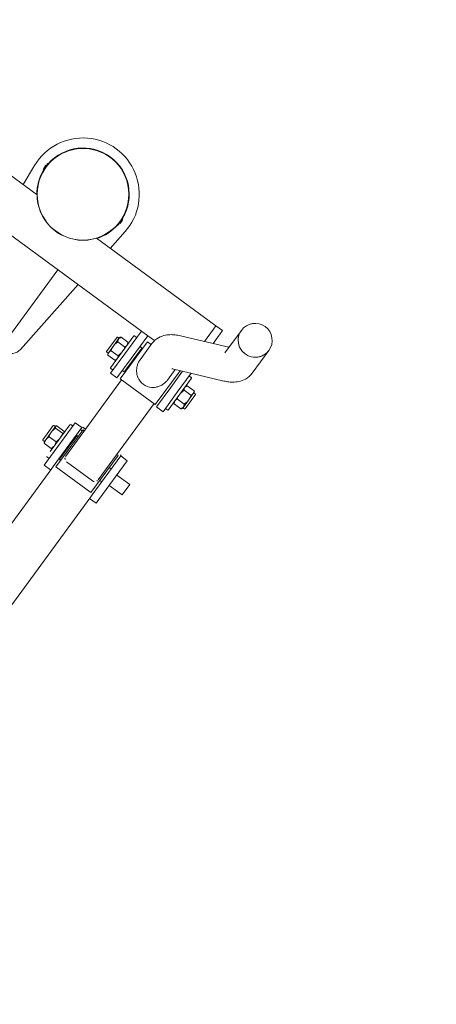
# Model space of a CAD drawing. Extents: x 5477758 to 5478338, y 5918296 to 5918502.
# Tile 30 of 138: x 5477900.086 to 5477900.605, y 5918353.853 to 5918355.08. Entities that reach past the tile are written whole.
import ezdxf

# ---------------------------------------------------------------- set-up
doc = ezdxf.new("R2010")
doc.units = 0
doc.linetypes.add('ACAD_ISO03W100', pattern=[30, 12, -18])
doc.layers.get('0').update_dxf_attribs({"linetype": 'CONTINUOUS', "lineweight": 13})
doc.layers.add('0_PROJEKTOWANE ZABAWKI', color=7, linetype='CONTINUOUS', lineweight=0)
doc.layers.add('0_WSPÓŁRZĘDNE_ODNOŚNIKI', color=6, linetype='CONTINUOUS', lineweight=15)
doc.styles.add('pktkecm$0$STANDARD', font='romans')
doc.dimstyles.new('pktkecm$0$ODNOŚNIKI', dxfattribs={"dimtxt": 17.5, "dimasz": 6, "dimexe": 7, "dimexo": 7, "dimgap": 7, "dimtad": 1, "dimtoh": 1, "dimdec": 0, "dimzin": 0, "dimdsep": 46, "dimtxsty": 'pktkecm$0$STANDARD', "dimblk": 'pktkecm$0$_Dot', "dimcen": 8, "dimdle": 7, "dimclrt": 2, "dimadec": 0, "dimazin": 0, "dimtfac": 1, "dimtdec": 0, "dimtofl": 0, "dimtmove": 0, "dimatfit": 3, "dimldrblk": 'pktkecm$0$_DotBlank', "dimfxl": 0, "dimtolj": 1, "dimtzin": 0, "dimarcsym": 0})

# ---------------------------------------------------------------- blocks, each defined once
blk = doc.blocks.new('zw$2AC3')
at = {"lineweight": 0}
for p, q in [((-170.192108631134, -58.11101642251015), (-166.7038986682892, -58.11101648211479)), ((-163.751944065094, -60.54285517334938), (-161.3339872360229, -66.27004632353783)), ((-170.192108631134, -62.3510163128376), (-166.7038986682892, -62.3510163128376)), ((-167.5909479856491, -62.3510163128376), (-165.240131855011, -67.91917738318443)), ((-160.4296500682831, -62.53101631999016), (-160.4296503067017, -62.2810163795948)), ((-160.3796502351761, -62.23101654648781), (-158.1796498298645, -62.23101648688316)), ((-158.1296502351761, -62.5310163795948), (-158.1296499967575, -62.2810163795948)), ((-144.928139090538, -62.23101648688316), (-146.5281389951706, -62.23101654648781)), ((-146.5281389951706, -62.23101654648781), (-146.5281389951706, -64.23101642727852)), ((-144.928139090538, -62.23101648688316), (-144.9281394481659, -64.23101636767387)), ((-160.6652908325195, -62.65660163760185), (-160.6652907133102, -63.70543107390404)), ((-160.3188809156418, -62.53101626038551), (-160.4796502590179, -62.53101626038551)), ((-159.2796500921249, -62.53101626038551), (-160.3188809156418, -62.53101626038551)), ((-159.9724704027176, -62.65660163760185), (-159.9724705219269, -63.70543113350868)), ((-158.2404197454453, -62.53101631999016), (-159.2796500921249, -62.53101626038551)), ((-158.5868299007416, -62.65660163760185), (-158.5868297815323, -63.70543119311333)), ((-158.0796501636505, -62.53101626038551), (-158.2404197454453, -62.53101631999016)), ((-157.8940094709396, -62.65660163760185), (-157.8940095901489, -63.70543113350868)), ((-168.7796504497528, -64.23101618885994), (-168.2796500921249, -64.23101636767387)), ((-168.7796504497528, -64.23101618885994), (-168.7796502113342, -65.23101636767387)), ((-166.7972326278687, -64.23101636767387), (-168.2796500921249, -64.23101636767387)), ((-159.2796500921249, -64.23101636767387), (-162.1948429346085, -64.23101636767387)), ((-161.7796500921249, -63.88101640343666), (-161.7796502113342, -64.18101635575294)), ((-161.7296502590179, -63.83101633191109), (-156.8296500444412, -63.83101645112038)), ((-159.2796500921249, -64.23101636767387), (-156.2796502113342, -64.23101630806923)), ((-156.7796500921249, -63.88101640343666), (-156.7796502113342, -64.18101641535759)), ((-156.2796502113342, -64.23101630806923), (-156.2796502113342, -65.23101636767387)), ((-148.7281391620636, -64.23101630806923), (-142.7376453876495, -64.23101636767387)), ((-148.7281391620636, -64.23101630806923), (-148.7281391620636, -65.23101642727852)), ((-142.1808259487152, -64.23101630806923), (-142.7376453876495, -64.23101636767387)), ((-142.1808259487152, -64.23101630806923), (-142.1792416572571, -64.23101630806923)), ((-142.1792415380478, -65.23101654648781), (-142.1792416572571, -64.23101630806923)), ((-168.2796500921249, -65.23101642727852), (-168.7796502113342, -65.23101636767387)), ((-168.7796502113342, -65.23101636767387), (-168.2796500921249, -65.23101642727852)), ((-168.7796502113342, -83.6578177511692), (-168.7796502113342, -65.23101636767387)), ((-168.2796500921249, -65.23101642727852), (-166.3750435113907, -65.23101648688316)), ((-166.3750435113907, -65.23101648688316), (-168.2796500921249, -65.23101642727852)), ((-161.7726542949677, -65.23101636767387), (-159.2796504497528, -65.23101636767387)), ((-161.6459974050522, -65.53101643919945), (-156.4296503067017, -65.5310163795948)), ((-156.2796502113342, -65.23101636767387), (-159.2796504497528, -65.23101636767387)), ((-156.4296503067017, -65.5310163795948), (-156.4296499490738, -70.93101641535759)), ((-156.4296503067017, -65.73101624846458), (-144.684005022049, -65.73101624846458)), ((-148.7281391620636, -65.23101642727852), (-148.799183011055, -65.23101636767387)), ((-142.7376456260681, -65.23101642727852), (-148.7281391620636, -65.23101642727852)), ((-148.5781390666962, -65.5310163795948), (-142.8781391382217, -65.53101643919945)), ((-148.5781390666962, -65.5310163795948), (-148.5781389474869, -65.73101642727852)), ((-146.7281391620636, -65.53101643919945), (-146.7281390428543, -65.23101642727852)), ((-144.7281390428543, -65.53101649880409), (-144.7281392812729, -65.23101642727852)), ((-142.8781391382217, -65.53101643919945), (-142.8781390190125, -70.93101647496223)), ((-142.7376456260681, -65.23101642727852), (-142.4194630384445, -65.23101654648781)), ((-142.4194630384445, -65.23101654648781), (-114.8842587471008, -65.23101636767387)), ((-161.4011279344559, -66.11101654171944), (-159.7854408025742, -66.11101642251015)), ((-144.1685650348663, -70.23101630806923), (-144.1685650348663, -66.23101648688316)), ((-162.7796502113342, -71.33101627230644), (-162.7796502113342, -70.30378010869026)), ((-162.2881772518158, -70.3510163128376), (-159.7854405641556, -70.35101637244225)), ((-162.1296501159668, -70.3510163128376), (-162.1296499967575, -70.93101635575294)), ((-156.4296499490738, -70.93101641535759), (-162.1296499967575, -70.93101635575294)), ((-156.4296503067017, -70.73101636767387), (-144.6840049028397, -70.73101642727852)), ((-148.5781390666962, -70.73101636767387), (-148.5781389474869, -70.93101635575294)), ((-142.8781390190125, -70.93101647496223), (-148.5781389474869, -70.93101635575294)), ((-147.5781391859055, -71.08101639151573), (-147.5781393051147, -70.93101635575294)), ((-143.8781391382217, -71.08101639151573), (-143.878139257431, -70.93101647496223)), ((-159.2796502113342, -71.33101627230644), (-162.7796502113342, -71.33101627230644)), ((-162.7796502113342, -71.33101627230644), (-162.7796502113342, -72.33101633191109)), ((-161.1296501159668, -71.08101633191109), (-161.1296499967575, -71.28101643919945)), ((-161.0796501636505, -71.03101649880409), (-157.4796501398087, -71.03101655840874)), ((-159.2796502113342, -71.33101627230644), (-156.2796500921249, -71.33101633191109)), ((-157.4296500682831, -71.08101633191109), (-157.4296500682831, -71.2810163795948)), ((-156.2796500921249, -72.33101639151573), (-156.2796500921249, -71.33101633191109)), ((-148.7281391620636, -71.23101636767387), (-148.7991826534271, -71.23101642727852)), ((-148.7281391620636, -71.23101636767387), (-142.7376455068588, -71.23101636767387)), ((-148.7281391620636, -72.23101630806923), (-148.7281391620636, -71.23101636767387)), ((-143.9281392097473, -71.13101640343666), (-147.5281389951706, -71.13101652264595)), ((-146.7281391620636, -71.23101624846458), (-146.7281390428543, -71.1310164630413)), ((-144.7281391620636, -71.23101630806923), (-144.7281391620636, -71.13101634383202)), ((-142.4194631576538, -71.23101636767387), (-142.7376455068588, -71.23101636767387)), ((-142.4194631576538, -71.23101636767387), (-115.0274410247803, -71.23101630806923)), ((-142.1792418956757, -71.23101624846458), (-142.1792418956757, -72.23101636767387)), ((-162.7796502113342, -72.33101633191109), (-159.2796500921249, -72.33101639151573)), ((-162.7796500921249, -104.131016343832), (-162.7796502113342, -72.33101633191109)), ((-161.7796500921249, -72.68101641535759), (-161.7796500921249, -72.38101634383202)), ((-156.8296504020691, -72.73101636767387), (-161.7296501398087, -72.73101648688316)), ((-160.6652908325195, -73.90543112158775), (-160.6652908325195, -72.85660162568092)), ((-159.9724706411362, -73.90543112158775), (-159.9724702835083, -72.85660162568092)), ((-156.2796500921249, -72.33101639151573), (-159.2796500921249, -72.33101639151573)), ((-158.5868299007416, -73.90543112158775), (-158.5868299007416, -72.85660156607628)), ((-157.8940095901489, -73.90543112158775), (-157.8940095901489, -72.85660150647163)), ((-156.7796500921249, -72.68101641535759), (-156.7796502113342, -72.38101628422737)), ((-142.7376455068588, -72.23101618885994), (-148.7281391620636, -72.23101630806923)), ((-148.2281391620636, -72.58101633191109), (-148.2281390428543, -72.28101626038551)), ((-144.0041702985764, -72.63101628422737), (-148.1116800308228, -72.63101628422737)), ((-147.0604258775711, -73.8054310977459), (-147.0604259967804, -72.75660172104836)), ((-146.7240685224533, -73.8054310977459), (-146.724068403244, -72.75660154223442)), ((-145.3917818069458, -73.80543103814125), (-145.3917814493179, -72.75660166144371)), ((-144.3958523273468, -73.8054310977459), (-144.3958522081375, -72.75660166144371)), ((-143.2281391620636, -72.58101633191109), (-143.2281391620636, -72.28101620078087)), ((-142.7376455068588, -72.23101618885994), (-142.1808260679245, -72.23101642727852)), ((-142.1792418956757, -72.23101636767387), (-142.1808260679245, -72.23101642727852)), ((-160.4796502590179, -74.0310163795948), (-160.3188807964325, -74.03101649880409)), ((-160.4296503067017, -74.03101643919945), (-160.4296503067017, -74.28101649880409)), ((-158.1796501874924, -74.33101633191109), (-160.3796502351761, -74.33101639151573)), ((-160.3188807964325, -74.03101649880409), (-159.2796500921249, -74.03101643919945)), ((-159.2796500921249, -74.03101643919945), (-158.2404197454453, -74.03101649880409)), ((-158.2404197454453, -74.03101649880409), (-158.0796501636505, -74.03101655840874)), ((-158.1296499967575, -74.03101649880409), (-158.1296501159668, -74.2810163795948)), ((-146.9281392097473, -73.93101647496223), (-146.8922470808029, -73.93101647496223)), ((-146.8922470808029, -73.93101647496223), (-146.0579249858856, -73.93101635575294)), ((-146.8781388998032, -73.93101641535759), (-146.8781390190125, -74.18101635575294)), ((-144.628139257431, -74.23101624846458), (-146.8281391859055, -74.23101630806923)), ((-146.0579249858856, -73.93101635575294), (-144.893816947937, -73.9310162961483)), ((-144.893816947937, -73.9310162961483), (-144.5281389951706, -73.93101647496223)), ((-144.5781391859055, -73.93101635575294), (-144.5781391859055, -74.18101647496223)), ((-171.5486724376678, -81.26204684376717), (-168.7796502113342, -81.52364447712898)), ((-171.7070516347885, -82.4660162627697), (-172.7070515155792, -82.46601632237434)), ((-172.7070512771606, -82.51601645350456), (-172.7070515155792, -82.46601632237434)), ((-171.7070513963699, -82.51601633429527), (-172.7070512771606, -82.51601645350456)), ((-172.4570515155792, -82.52148702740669), (-172.4570515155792, -82.51601645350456)), ((-172.0070513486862, -82.36601635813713), (-172.4070515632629, -82.36601623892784)), ((-171.9570517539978, -82.52148702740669), (-171.9570516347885, -82.51601651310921)), ((-171.7070513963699, -82.51601633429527), (-171.7070516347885, -82.4660162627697)), ((-162.7796500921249, -82.09048238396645), (-152.0659703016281, -83.10263541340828)), ((-176.3755037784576, -84.2703969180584), (-176.3568109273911, -84.2901129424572)), ((-176.3568109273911, -84.2901129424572), (-175.9213979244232, -83.87729892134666)), ((-175.9213979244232, -83.87729892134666), (-175.9400904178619, -83.85758301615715)), ((-162.7796500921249, -85.23101630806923), (-150.7070516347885, -85.23101636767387)), ((-176.5607690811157, -91.94536271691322), (-176.5804847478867, -91.96405538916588)), ((-176.1479550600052, -92.38077583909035), (-176.5607690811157, -91.94536271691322)), ((-176.1676709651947, -92.39946857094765), (-176.1479550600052, -92.38077583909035)), ((-168.7796502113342, -111.2310163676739), (-168.7796499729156, -92.80421486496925)), ((-172.7070515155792, -93.94601628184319), (-171.7070515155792, -93.94601628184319)), ((-172.7070515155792, -93.94601628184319), (-172.7070515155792, -93.99601635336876)), ((-172.7070515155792, -93.99601635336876), (-171.7070517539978, -93.9960165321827)), ((-172.4570518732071, -93.94054558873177), (-172.4570515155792, -93.94601646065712)), ((-172.4070514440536, -94.09601637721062), (-172.0070514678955, -94.09601631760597)), ((-171.9570515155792, -93.94054552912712), (-171.9570513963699, -93.94601640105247)), ((-171.7070515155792, -93.94601628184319), (-171.7070517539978, -93.9960165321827)), ((-168.7796502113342, -94.93838813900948), (-171.5486725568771, -95.19998583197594))]:
    blk.add_line(p, q, dxfattribs=at)
at = {"linetype": 'ACAD_ISO03W100', "lineweight": 0, "ltscale": 0.1}
blk.add_lwpolyline([(-43.25233459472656, -268.3472688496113, 0.4162854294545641), (107.8079483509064, -118.3510163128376), (107.8079483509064, -58.11101630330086, 0.4142135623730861), (-42.19205152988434, 91.8889836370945), (-179.8757082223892, 91.88898369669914, 0.414213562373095), (-329.8757085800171, -58.1110163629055), (-329.8757085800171, -118.3510163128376, 0.414229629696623), (-179.867479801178, -268.351016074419, -1.371421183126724e-05)], format="xyb", close=True, dxfattribs=at)
at = {"lineweight": 0}
for radius in [5.714999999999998, 5.699999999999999]:
    blk.add_circle((-172.2070517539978, -88.23101630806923), radius, dxfattribs=at)
for centre, radius, start, end in [((-170.192108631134, -60.23101642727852), 2.120000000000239, 90.00000027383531, 270.0000002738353), ((-160.3796499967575, -62.28101649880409), 0.04999999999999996, 90.00000027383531, 180.0000002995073), ((-158.1796500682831, -62.28101643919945), 0.04999999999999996, 2.995073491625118e-07, 90.00000027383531), ((-160.4796501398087, -62.73101630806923), 0.1999999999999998, 90.00000027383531, 158.1564426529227), ((-158.0796501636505, -62.73101642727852), 0.1999999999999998, 21.84356142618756, 90.00000027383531), ((-161.7296502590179, -63.88101646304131), 0.04999999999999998, 90.00000027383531, 180.0000002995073), ((-161.7296501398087, -64.18101635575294), 0.04999999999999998, 180.0000002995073, 270.0000002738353), ((-160.4796502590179, -63.63101640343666), 0.1999999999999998, 201.8435614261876, 270.0000002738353), ((-158.0796500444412, -63.63101640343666), 0.1999999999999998, 270.0000002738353, 338.1564426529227), ((-156.8296500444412, -63.88101646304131), 0.04999999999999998, 2.995073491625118e-07, 90.00000027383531), ((-156.8296504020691, -64.1810162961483), 0.04999999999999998, 270.0000002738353, 2.995073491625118e-07), ((-161.0796500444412, -71.08101651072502), 0.04999999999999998, 90.00000027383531, 180.0000002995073), ((-161.0796501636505, -71.2810163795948), 0.04999999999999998, 180.0000002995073, 270.0000002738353), ((-157.4796502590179, -71.08101633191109), 0.04999999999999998, 2.995073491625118e-07, 90.00000027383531), ((-157.4796501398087, -71.2810163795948), 0.04999999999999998, 270.0000002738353, 2.995073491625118e-07), ((-147.5281389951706, -71.08101639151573), 0.05000000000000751, 180.0000002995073, 270.0000002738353), ((-143.9281392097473, -71.08101639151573), 0.05000000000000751, 270.0000002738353, 2.995073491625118e-07), ((-161.7296502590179, -72.38101640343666), 0.04999999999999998, 90.00000027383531, 180.0000002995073), ((-161.7296502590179, -72.68101641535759), 0.04999999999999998, 180.0000002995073, 270.0000002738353), ((-160.4796502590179, -72.93101635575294), 0.1999999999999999, 90.00000027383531, 158.1564426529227), ((-158.0796501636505, -72.93101647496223), 0.1999999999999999, 21.84356142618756, 90.00000027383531), ((-156.8296501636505, -72.38101634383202), 0.04999999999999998, 2.995073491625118e-07, 90.00000027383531), ((-156.8296501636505, -72.68101635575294), 0.04999999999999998, 270.0000002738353, 2.995073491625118e-07), ((-148.1781392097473, -72.28101631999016), 0.05000000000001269, 90.00000027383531, 180.0000002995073), ((-148.1781392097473, -72.58101633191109), 0.05000000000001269, 180.0000002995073, 270.0000002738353), ((-146.9281392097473, -72.83101639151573), 0.2000000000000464, 90.00000027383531, 100.660696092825), ((-144.5281391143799, -72.83101633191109), 0.2000000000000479, 79.33930355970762, 90.00000027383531), ((-143.2781388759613, -72.28101626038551), 0.05000000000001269, 2.995073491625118e-07, 90.00000027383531), ((-143.2781392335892, -72.58101633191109), 0.05000000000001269, 270.0000002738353, 2.995073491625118e-07), ((-160.4796501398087, -73.83101645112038), 0.1999999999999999, 201.8435614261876, 270.0000002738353), ((-160.3796501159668, -74.2810163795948), 0.04999999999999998, 180.0000002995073, 270.0000002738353), ((-158.1796499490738, -74.28101643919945), 0.04999999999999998, 270.0000002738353, 2.995073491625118e-07), ((-158.0796500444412, -73.8310162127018), 0.1999999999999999, 270.0000002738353, 338.1564426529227), ((-146.928139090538, -73.73101636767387), 0.2000000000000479, 259.3393035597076, 270.0000002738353), ((-146.8281390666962, -74.18101635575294), 0.050000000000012, 180.0000002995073, 270.0000002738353), ((-144.6281390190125, -74.1810162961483), 0.050000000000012, 270.0000002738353, 2.995073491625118e-07), ((-144.5281389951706, -73.73101642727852), 0.2000000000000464, 270.0000002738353, 280.660696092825), ((-172.2070517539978, -88.23101630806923), 7.000000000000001, 84.60311746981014, 275.3968837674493), ((-172.2070517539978, -88.23101630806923), 5.749999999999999, 94.98854040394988, 265.0114557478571), ((-172.4070515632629, -82.86601635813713), 0.4999999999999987, 90.00000027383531, 126.8698969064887), ((-172.0070513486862, -82.86601641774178), 0.4999999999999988, 53.13010224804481, 90.00000027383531), ((-172.2070517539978, -88.23101630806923), 5.749999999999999, 53.41106518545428, 85.01145574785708), ((-152.2070516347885, -84.59598580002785), 1.499999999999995, 2.995073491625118e-07, 84.60311746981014), ((-172.2070517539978, -88.23101630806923), 5.750000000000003, 274.9885404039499, 306.5889347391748), ((-172.4070515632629, -93.59601637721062), 0.4999999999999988, 233.1301022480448, 270.0000002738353), ((-172.0070517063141, -93.59601625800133), 0.4999999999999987, 270.0000002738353, 306.8698969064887)]:
    blk.add_arc(centre, radius, start, end, dxfattribs=at)
for centre, major_axis, ratio, start_param, end_param in [((-170.192108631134, -60.23101642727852), (-1.746824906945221e-12, -2.119999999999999), 0.9846730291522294, 0, 3.141592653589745), ((-170.192108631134, -60.23101642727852), (-3.086420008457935e-14, 2.119999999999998), 0.9846730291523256, 3.141592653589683, 6.283185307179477), ((-148.7991828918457, -65.73101624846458), (-1.670885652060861e-14, 0.5000000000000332), 0.07954561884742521, 9.293300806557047e-11, 1.570796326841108), ((-148.4004504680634, -65.73101630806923), (-1.65145674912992e-14, 0.500000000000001), 0.07954561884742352, 9.553051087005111e-11, 1.15927948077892), ((-148.4004504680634, -65.73101630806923), (-2.839395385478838e-14, 0.5000000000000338), 0.07954561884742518, 0, 1.159279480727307), ((-144.6609017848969, -66.23101624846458), (-4.996003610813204e-16, 0.4999999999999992), 0.984673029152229, 4.712388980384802, 5.871668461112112), ((-159.6720194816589, -68.23101648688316), (3.309796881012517e-12, 2.119999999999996), 0.9846730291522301, 4.183181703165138, 5.241596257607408), ((-148.7991827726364, -70.73101630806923), (1.670885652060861e-14, -0.5000000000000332), 0.07954561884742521, 4.712388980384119, 6.28318530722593), ((-148.4004504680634, -70.73101636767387), (2.86992651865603e-14, -0.5000000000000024), 0.07954561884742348, 5.123905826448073, 6.283185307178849), ((-148.4004504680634, -70.73101636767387), (1.668110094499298e-14, -0.5000000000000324), 0.07954561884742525, 5.123905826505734, 6.283185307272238), ((-144.6609016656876, -70.23101648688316), (7.817080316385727e-13, 0.5000000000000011), 0.9846730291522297, 3.553109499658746, 4.712388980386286)]:
    blk.add_ellipse(centre, major_axis=major_axis, ratio=ratio, start_param=start_param, end_param=end_param, dxfattribs=at)
for points, knots in [([(-166.7038986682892, -58.11101648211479), (-166.3181122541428, -58.11101654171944), (-165.9392085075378, -58.20418867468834), (-165.3185980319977, -58.48356083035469), (-165.0722385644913, -58.66251441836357), (-164.6723573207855, -59.02476623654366), (-164.5158466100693, -59.2101546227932), (-164.2459783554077, -59.58070769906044), (-164.1328363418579, -59.76687040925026), (-163.9281711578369, -60.14717546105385), (-163.8369607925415, -60.34148350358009), (-163.751944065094, -60.54285517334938)], [3.141592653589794, 3.141592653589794, 3.141592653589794, 3.141592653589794, 3.219944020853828, 3.219944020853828, 3.298295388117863, 3.298295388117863, 3.376646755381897, 3.376646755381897, 3.454998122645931, 3.454998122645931, 3.533349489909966, 3.533349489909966, 3.533349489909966, 3.533349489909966]), ([(-160.3188809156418, -62.53101626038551), (-160.3624900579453, -62.53101631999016), (-160.4103792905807, -62.53011175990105), (-160.5052434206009, -62.53699317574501), (-160.5522141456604, -62.54500618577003), (-160.6121391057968, -62.58245506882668), (-160.6331992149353, -62.60098311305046), (-160.6542698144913, -62.63311246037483), (-160.6603426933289, -62.64425799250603), (-160.6652908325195, -62.65660163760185)], [0, 0, 0, 0, 0.261656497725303, 0.261656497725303, 0.523312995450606, 0.523312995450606, 0.6383502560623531, 0.6383502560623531, 0.6822910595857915, 0.6822910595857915, 0.6822910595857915, 0.6822910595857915]), ([(-159.9724704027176, -62.65660163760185), (-159.977418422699, -62.64425817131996), (-159.9834914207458, -62.63311234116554), (-160.0045623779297, -62.60098323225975), (-160.0256221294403, -62.58245506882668), (-160.085547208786, -62.54500612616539), (-160.1325178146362, -62.53699335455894), (-160.2273818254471, -62.53011181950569), (-160.2752710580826, -62.53101631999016), (-160.3188809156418, -62.53101626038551)], [-0.6822910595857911, -0.6822910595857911, -0.6822910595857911, -0.6822910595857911, -0.6383502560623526, -0.6383502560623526, -0.5233129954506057, -0.5233129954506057, -0.2616564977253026, -0.2616564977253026, 0, 0, 0, 0]), ([(-159.2796500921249, -62.53101626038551), (-159.3668692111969, -62.53101626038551), (-159.4626479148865, -62.5301117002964), (-159.6523759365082, -62.53699341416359), (-159.7463167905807, -62.54500630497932), (-159.8661671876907, -62.58245494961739), (-159.9082870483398, -62.60098305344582), (-159.9504288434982, -62.63311240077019), (-159.9625743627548, -62.64425817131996), (-159.9724704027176, -62.65660163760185)], [0, 0, 0, 0, 0.261656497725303, 0.261656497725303, 0.523312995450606, 0.523312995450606, 0.6383502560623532, 0.6383502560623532, 0.6822910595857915, 0.6822910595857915, 0.6822910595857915, 0.6822910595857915]), ([(-158.5868299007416, -62.65660163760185), (-158.5967259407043, -62.64425811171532), (-158.6088716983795, -62.63311240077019), (-158.65101313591, -62.60098317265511), (-158.693133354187, -62.58245494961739), (-158.8129831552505, -62.54500624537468), (-158.9069244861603, -62.5369932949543), (-159.0966527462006, -62.53011175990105), (-159.1924314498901, -62.53101626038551), (-159.2796500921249, -62.53101626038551)], [-0.6822910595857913, -0.6822910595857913, -0.6822910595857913, -0.6822910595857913, -0.6383502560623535, -0.6383502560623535, -0.5233129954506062, -0.5233129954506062, -0.2616564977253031, -0.2616564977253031, 0, 0, 0, 0]), ([(-158.2404197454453, -62.53101631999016), (-158.284029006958, -62.5310163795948), (-158.3319183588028, -62.53011175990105), (-158.4267823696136, -62.53699341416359), (-158.4737530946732, -62.54500612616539), (-158.5336781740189, -62.58245489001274), (-158.5547380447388, -62.60098317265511), (-158.5758090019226, -62.63311234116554), (-158.5818819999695, -62.64425805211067), (-158.5868299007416, -62.65660163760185)], [0, 0, 0, 0, 0.2616564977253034, 0.2616564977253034, 0.5233129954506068, 0.5233129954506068, 0.638350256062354, 0.638350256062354, 0.6822910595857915, 0.6822910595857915, 0.6822910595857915, 0.6822910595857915]), ([(-157.8940094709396, -62.65660163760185), (-157.898957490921, -62.64425817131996), (-157.9050304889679, -62.63311234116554), (-157.9261012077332, -62.60098317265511), (-157.9471613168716, -62.58245506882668), (-158.0070861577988, -62.54500624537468), (-158.0540568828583, -62.53699335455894), (-158.1489208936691, -62.5301117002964), (-158.1968101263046, -62.53101631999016), (-158.2404197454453, -62.53101631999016)], [-0.6822910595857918, -0.6822910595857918, -0.6822910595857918, -0.6822910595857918, -0.6383502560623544, -0.6383502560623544, -0.523312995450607, -0.523312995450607, -0.2616564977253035, -0.2616564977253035, 0, 0, 0, 0]), ([(-160.6652907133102, -63.70543107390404), (-160.6603425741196, -63.71777471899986), (-160.6542698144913, -63.72892048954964), (-160.6331992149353, -63.76104959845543), (-160.6121392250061, -63.77957770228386), (-160.5522140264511, -63.8170265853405), (-160.5052433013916, -63.82503941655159), (-160.4103792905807, -63.83192101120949), (-160.3624901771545, -63.83101633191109), (-160.3188806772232, -63.83101633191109)], [0.8363253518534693, 0.8363253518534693, 0.8363253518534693, 0.8363253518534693, 0.8802661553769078, 0.8802661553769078, 0.9953034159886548, 0.9953034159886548, 1.256959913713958, 1.256959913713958, 1.518616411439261, 1.518616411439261, 1.518616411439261, 1.518616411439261]), ([(-160.3188806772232, -63.83101633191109), (-160.2752710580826, -63.83101639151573), (-160.2273819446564, -63.83192107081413), (-160.1325178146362, -63.82503953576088), (-160.0855470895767, -63.8170265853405), (-160.0256221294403, -63.77957770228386), (-160.0045622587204, -63.76104959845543), (-159.9834914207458, -63.72892037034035), (-159.9774186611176, -63.71777454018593), (-159.9724705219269, -63.70543113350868)], [1.518616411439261, 1.518616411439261, 1.518616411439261, 1.518616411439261, 1.780272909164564, 1.780272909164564, 2.041929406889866, 2.041929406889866, 2.156966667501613, 2.156966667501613, 2.200907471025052, 2.200907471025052, 2.200907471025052, 2.200907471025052]), ([(-159.9724705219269, -63.70543113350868), (-159.9625744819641, -63.71777471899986), (-159.9504286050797, -63.72892042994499), (-159.908286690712, -63.76104965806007), (-159.8661670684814, -63.77957782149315), (-159.74631690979, -63.81702652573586), (-159.6523759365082, -63.82503947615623), (-159.4626477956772, -63.83192107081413), (-159.366868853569, -63.83101633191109), (-159.2796502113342, -63.83101639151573)], [0.8363253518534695, 0.8363253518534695, 0.8363253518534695, 0.8363253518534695, 0.8802661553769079, 0.8802661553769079, 0.995303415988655, 0.995303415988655, 1.256959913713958, 1.256959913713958, 1.518616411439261, 1.518616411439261, 1.518616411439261, 1.518616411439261]), ([(-159.2796502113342, -63.83101639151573), (-159.1924314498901, -63.83101633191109), (-159.0966526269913, -63.83192107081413), (-158.906924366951, -63.82503941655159), (-158.8129831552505, -63.81702664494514), (-158.693133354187, -63.77957782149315), (-158.6510134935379, -63.76104953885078), (-158.6088716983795, -63.7289203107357), (-158.5967258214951, -63.71777465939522), (-158.5868297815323, -63.70543119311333)], [1.518616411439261, 1.518616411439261, 1.518616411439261, 1.518616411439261, 1.780272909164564, 1.780272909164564, 2.041929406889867, 2.041929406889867, 2.156966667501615, 2.156966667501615, 2.200907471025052, 2.200907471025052, 2.200907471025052, 2.200907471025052]), ([(-158.5868297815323, -63.70543119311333), (-158.5818817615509, -63.71777459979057), (-158.5758090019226, -63.72892042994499), (-158.5547380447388, -63.76104959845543), (-158.5336779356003, -63.77957770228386), (-158.4737529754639, -63.81702652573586), (-158.4267823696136, -63.82503941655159), (-158.3319182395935, -63.83192101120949), (-158.2840291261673, -63.83101639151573), (-158.2404197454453, -63.83101633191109)], [0.8363253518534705, 0.8363253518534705, 0.8363253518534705, 0.8363253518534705, 0.8802661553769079, 0.8802661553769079, 0.9953034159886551, 0.9953034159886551, 1.256959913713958, 1.256959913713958, 1.518616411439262, 1.518616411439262, 1.518616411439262, 1.518616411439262]), ([(-158.2404197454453, -63.83101633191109), (-158.1968101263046, -63.83101639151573), (-158.1489208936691, -63.83192119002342), (-158.0540568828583, -63.82503941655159), (-158.0070861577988, -63.81702664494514), (-157.9471611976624, -63.77957770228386), (-157.9261010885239, -63.76104965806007), (-157.9050304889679, -63.7289203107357), (-157.8989577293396, -63.71777465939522), (-157.8940095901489, -63.70543113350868)], [1.518616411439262, 1.518616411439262, 1.518616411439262, 1.518616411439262, 1.780272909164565, 1.780272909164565, 2.041929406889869, 2.041929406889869, 2.156966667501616, 2.156966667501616, 2.200907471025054, 2.200907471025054, 2.200907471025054, 2.200907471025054]), ([(-144.4639670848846, -65.77275875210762), (-144.4672102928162, -65.77148470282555), (-144.4704657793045, -65.77023819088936), (-144.5416648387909, -65.74368849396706), (-144.6148363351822, -65.73101636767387), (-144.684005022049, -65.73101624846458)], [0.6175649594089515, 0.6175649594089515, 0.6175649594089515, 0.6175649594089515, 0.6282620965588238, 0.6282620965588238, 0.8506864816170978, 0.8506864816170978, 0.8506864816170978, 0.8506864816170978]), ([(-161.3339872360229, -66.27004632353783), (-161.2927039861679, -66.36783012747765), (-161.2555691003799, -66.44429364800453), (-161.201589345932, -66.54459831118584), (-161.1908112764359, -66.56025215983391), (-161.1836260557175, -66.57068797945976)], [5.891428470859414, 5.891428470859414, 5.891428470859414, 5.891428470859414, 5.969779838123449, 5.969779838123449, 6.044313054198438, 6.044313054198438, 6.044313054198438, 6.044313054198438]), ([(-157.8700679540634, -67.16073587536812), (-157.8971674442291, -67.11960533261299), (-157.9255931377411, -67.07947650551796), (-158.0407642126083, -66.92758271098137), (-158.1361883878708, -66.82401069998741), (-158.335057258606, -66.64156088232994), (-158.4457303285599, -66.55552062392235), (-158.6857755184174, -66.40181842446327), (-158.815155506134, -66.33414986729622), (-159.0846045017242, -66.2239885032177), (-159.2249653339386, -66.1814035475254), (-159.5069491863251, -66.12490531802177), (-159.6485759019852, -66.11101648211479), (-159.7854408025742, -66.11101642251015)], [7.860710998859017, 7.860710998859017, 7.860710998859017, 7.860710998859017, 8.00753455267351, 8.00753455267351, 8.432230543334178, 8.432230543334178, 8.849215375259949, 8.849215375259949, 9.266200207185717, 9.266200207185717, 9.683185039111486, 9.683185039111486, 10.10016987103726, 10.10016987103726, 10.10016987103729, 10.10016987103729]), ([(-165.240131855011, -67.91917738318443), (-165.1551148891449, -68.12054935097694), (-165.0639046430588, -68.3148572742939), (-164.8592395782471, -68.69516226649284), (-164.746097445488, -68.88132509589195), (-164.4762288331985, -69.25187811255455), (-164.3197185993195, -69.43726649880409), (-163.9198368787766, -69.79951843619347), (-163.6734775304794, -69.97847202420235), (-163.0528671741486, -70.25784388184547), (-162.6739633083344, -70.3510163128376), (-162.2881772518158, -70.3510163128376)], [5.891428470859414, 5.891428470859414, 5.891428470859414, 5.891428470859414, 5.969779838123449, 5.969779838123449, 6.048131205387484, 6.048131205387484, 6.126482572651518, 6.126482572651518, 6.204833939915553, 6.204833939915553, 6.283185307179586, 6.283185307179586, 6.283185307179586, 6.283185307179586]), ([(-159.7854405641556, -70.35101637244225), (-159.6485759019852, -70.35101637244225), (-159.5069491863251, -70.33712741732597), (-159.2249652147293, -70.28062936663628), (-159.0846045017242, -70.2380442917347), (-158.815155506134, -70.12788298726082), (-158.6857755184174, -70.06021419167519), (-158.4457303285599, -69.90651223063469), (-158.335057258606, -69.8204718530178), (-158.1361885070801, -69.63802209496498), (-158.0407642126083, -69.53445008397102), (-157.9255933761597, -69.38255617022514), (-157.8971674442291, -69.34242728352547), (-157.8700679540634, -69.3012966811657)], [3.366723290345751, 3.366723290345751, 3.366723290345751, 3.366723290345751, 3.783708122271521, 3.783708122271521, 4.20069295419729, 4.20069295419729, 4.61767778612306, 4.61767778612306, 5.034662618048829, 5.034662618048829, 5.459358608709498, 5.459358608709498, 5.606182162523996, 5.606182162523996, 5.606182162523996, 5.606182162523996]), ([(-160.3188804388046, -72.73101636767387), (-160.3624900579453, -72.73101630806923), (-160.4103796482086, -72.73011174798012), (-160.5052435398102, -72.73699328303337), (-160.5522140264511, -72.7450061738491), (-160.6121392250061, -72.78245511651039), (-160.6331992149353, -72.80098322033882), (-160.6542699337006, -72.83311238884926), (-160.6603426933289, -72.84425804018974), (-160.6652908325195, -72.85660162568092)], [1.518616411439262, 1.518616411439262, 1.518616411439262, 1.518616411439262, 1.780272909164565, 1.780272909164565, 2.041929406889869, 2.041929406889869, 2.156966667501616, 2.156966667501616, 2.200907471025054, 2.200907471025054, 2.200907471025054, 2.200907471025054]), ([(-159.9724702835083, -72.85660162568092), (-159.977418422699, -72.8442579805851), (-159.9834915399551, -72.83311238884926), (-160.0045622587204, -72.80098322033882), (-160.0256221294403, -72.7824549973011), (-160.085547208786, -72.7450061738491), (-160.1325176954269, -72.73699340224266), (-160.2273819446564, -72.73011168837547), (-160.2752710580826, -72.73101630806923), (-160.3188804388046, -72.73101636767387)], [0.8363253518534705, 0.8363253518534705, 0.8363253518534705, 0.8363253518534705, 0.8802661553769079, 0.8802661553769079, 0.9953034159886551, 0.9953034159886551, 1.256959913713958, 1.256959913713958, 1.518616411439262, 1.518616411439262, 1.518616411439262, 1.518616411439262]), ([(-159.2796500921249, -72.73101636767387), (-159.366868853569, -72.73101636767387), (-159.4626479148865, -72.73011186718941), (-159.6523761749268, -72.73699322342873), (-159.7463167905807, -72.74500623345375), (-159.8661670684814, -72.78245493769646), (-159.908286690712, -72.80098316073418), (-159.9504287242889, -72.8331124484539), (-159.9625743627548, -72.84425804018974), (-159.9724702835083, -72.85660162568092)], [1.518616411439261, 1.518616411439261, 1.518616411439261, 1.518616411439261, 1.780272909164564, 1.780272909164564, 2.041929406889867, 2.041929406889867, 2.156966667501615, 2.156966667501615, 2.200907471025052, 2.200907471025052, 2.200907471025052, 2.200907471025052]), ([(-158.5868299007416, -72.85660156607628), (-158.5967257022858, -72.84425804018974), (-158.6088716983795, -72.83311232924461), (-158.6510133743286, -72.80098310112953), (-158.693133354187, -72.78245511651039), (-158.8129831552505, -72.7450061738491), (-158.9069244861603, -72.73699334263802), (-159.096652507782, -72.73011180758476), (-159.1924313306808, -72.73101630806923), (-159.2796500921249, -72.73101636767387)], [0.8363253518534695, 0.8363253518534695, 0.8363253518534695, 0.8363253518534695, 0.8802661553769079, 0.8802661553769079, 0.995303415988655, 0.995303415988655, 1.256959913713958, 1.256959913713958, 1.518616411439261, 1.518616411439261, 1.518616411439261, 1.518616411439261]), ([(-158.2404195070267, -72.73101636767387), (-158.284029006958, -72.73101618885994), (-158.3319187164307, -72.73011180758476), (-158.4267824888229, -72.7369934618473), (-158.4737529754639, -72.74500605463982), (-158.5336779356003, -72.78245505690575), (-158.5547380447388, -72.80098310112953), (-158.5758090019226, -72.83311238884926), (-158.5818816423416, -72.84425804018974), (-158.5868299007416, -72.85660156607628)], [1.518616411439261, 1.518616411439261, 1.518616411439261, 1.518616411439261, 1.780272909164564, 1.780272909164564, 2.041929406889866, 2.041929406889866, 2.156966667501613, 2.156966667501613, 2.200907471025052, 2.200907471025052, 2.200907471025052, 2.200907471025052]), ([(-157.8940095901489, -72.85660150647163), (-157.8989578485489, -72.8442579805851), (-157.9050304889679, -72.83311238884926), (-157.9261013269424, -72.80098322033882), (-157.9471610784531, -72.78245511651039), (-158.0070862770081, -72.7450061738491), (-158.054056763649, -72.73699340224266), (-158.1489206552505, -72.73011186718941), (-158.1968100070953, -72.73101630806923), (-158.2404195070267, -72.73101636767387)], [0.8363253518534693, 0.8363253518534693, 0.8363253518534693, 0.8363253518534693, 0.8802661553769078, 0.8802661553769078, 0.9953034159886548, 0.9953034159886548, 1.256959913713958, 1.256959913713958, 1.518616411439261, 1.518616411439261, 1.518616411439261, 1.518616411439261]), ([(-146.8922470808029, -72.63101640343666), (-146.9134191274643, -72.63101634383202), (-146.9366689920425, -72.6301117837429), (-146.9827245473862, -72.6369933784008), (-147.0055284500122, -72.64500626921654), (-147.0346213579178, -72.68245497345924), (-147.044845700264, -72.70098307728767), (-147.0550752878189, -72.73311248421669), (-147.0580238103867, -72.74425807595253), (-147.0604259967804, -72.75660172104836)], [1.518616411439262, 1.518616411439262, 1.518616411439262, 1.518616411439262, 1.780272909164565, 1.780272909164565, 2.041929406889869, 2.041929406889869, 2.156966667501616, 2.156966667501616, 2.200907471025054, 2.200907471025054, 2.200907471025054, 2.200907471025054]), ([(-146.724068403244, -72.75660154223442), (-146.7264708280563, -72.74425795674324), (-146.7294192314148, -72.73311230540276), (-146.7396488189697, -72.70098295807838), (-146.7498730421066, -72.68245503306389), (-146.7789664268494, -72.64500626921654), (-146.801769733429, -72.63699331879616), (-146.8478255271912, -72.63011184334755), (-146.8710751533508, -72.63101628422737), (-146.8922470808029, -72.63101640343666)], [0.8363253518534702, 0.8363253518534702, 0.8363253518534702, 0.8363253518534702, 0.8802661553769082, 0.8802661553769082, 0.9953034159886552, 0.9953034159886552, 1.256959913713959, 1.256959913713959, 1.518616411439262, 1.518616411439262, 1.518616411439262, 1.518616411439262]), ([(-146.0579251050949, -72.63101634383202), (-146.1417856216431, -72.63101628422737), (-146.2338764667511, -72.6301117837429), (-146.416298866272, -72.63699331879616), (-146.5066230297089, -72.64500620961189), (-146.6218582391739, -72.68245503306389), (-146.6623563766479, -72.70098307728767), (-146.7028753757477, -72.73311242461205), (-146.7145535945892, -72.74425795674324), (-146.724068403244, -72.75660154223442)], [1.518616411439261, 1.518616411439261, 1.518616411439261, 1.518616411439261, 1.780272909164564, 1.780272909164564, 2.041929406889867, 2.041929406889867, 2.156966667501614, 2.156966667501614, 2.200907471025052, 2.200907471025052, 2.200907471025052, 2.200907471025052]), ([(-145.3917814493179, -72.75660166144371), (-145.4012966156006, -72.74425801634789), (-145.4129747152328, -72.73311242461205), (-145.4534940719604, -72.70098307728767), (-145.4939917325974, -72.68245503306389), (-145.609227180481, -72.64500626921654), (-145.6995511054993, -72.6369933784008), (-145.8819735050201, -72.6301117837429), (-145.9740645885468, -72.63101622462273), (-146.0579251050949, -72.63101634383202)], [0.8363253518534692, 0.8363253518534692, 0.8363253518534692, 0.8363253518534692, 0.8802661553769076, 0.8802661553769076, 0.9953034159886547, 0.9953034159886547, 1.256959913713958, 1.256959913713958, 1.518616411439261, 1.518616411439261, 1.518616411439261, 1.518616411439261]), ([(-144.893816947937, -72.63101628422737), (-144.9565057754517, -72.63101622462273), (-145.0253463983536, -72.63011172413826), (-145.1617136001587, -72.63699331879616), (-145.2292338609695, -72.64500626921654), (-145.3153760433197, -72.68245497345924), (-145.345649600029, -72.70098313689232), (-145.3759390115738, -72.7331123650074), (-145.3846690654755, -72.74425795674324), (-145.3917814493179, -72.75660166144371)], [1.518616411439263, 1.518616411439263, 1.518616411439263, 1.518616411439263, 1.780272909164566, 1.780272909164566, 2.041929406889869, 2.041929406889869, 2.156966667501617, 2.156966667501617, 2.200907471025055, 2.200907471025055, 2.200907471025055, 2.200907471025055]), ([(-144.3958522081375, -72.75660166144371), (-144.4029650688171, -72.74425783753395), (-144.4116946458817, -72.73311242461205), (-144.4419839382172, -72.70098307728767), (-144.4722579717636, -72.68245497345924), (-144.5584000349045, -72.64500632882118), (-144.6259200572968, -72.63699331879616), (-144.7622872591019, -72.6301117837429), (-144.8311285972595, -72.63101628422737), (-144.893816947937, -72.63101628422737)], [0.8363253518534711, 0.8363253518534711, 0.8363253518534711, 0.8363253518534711, 0.8802661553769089, 0.8802661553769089, 0.9953034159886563, 0.9953034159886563, 1.25695991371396, 1.25695991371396, 1.518616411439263, 1.518616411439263, 1.518616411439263, 1.518616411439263]), ([(-144.4911406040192, -72.63445815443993), (-144.4699741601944, -72.63836869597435), (-144.449156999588, -72.64705690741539), (-144.4216570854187, -72.68245497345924), (-144.4114323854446, -72.70098319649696), (-144.401202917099, -72.7331123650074), (-144.3982545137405, -72.74425801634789), (-144.3958522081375, -72.75660166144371)], [1.800900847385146, 1.800900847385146, 1.800900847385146, 1.800900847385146, 2.041929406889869, 2.041929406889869, 2.156966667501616, 2.156966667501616, 2.200907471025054, 2.200907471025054, 2.200907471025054, 2.200907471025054]), ([(-160.6652908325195, -73.90543112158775), (-160.6603429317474, -73.91777476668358), (-160.6542699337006, -73.92892035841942), (-160.6331992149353, -73.9610495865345), (-160.6121392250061, -73.97957786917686), (-160.5522140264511, -74.01702657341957), (-160.5052435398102, -74.02503928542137), (-160.4103792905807, -74.03192099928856), (-160.3624900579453, -74.0310163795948), (-160.3188807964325, -74.03101649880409)], [-0.6822910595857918, -0.6822910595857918, -0.6822910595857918, -0.6822910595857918, -0.6383502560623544, -0.6383502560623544, -0.523312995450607, -0.523312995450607, -0.2616564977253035, -0.2616564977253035, 0, 0, 0, 0]), ([(-160.3188807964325, -74.03101649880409), (-160.2752711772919, -74.03101649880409), (-160.2273819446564, -74.03192093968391), (-160.1325178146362, -74.02503928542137), (-160.085547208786, -74.01702657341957), (-160.025622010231, -73.97957774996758), (-160.0045623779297, -73.96104952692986), (-159.9834914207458, -73.92892041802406), (-159.977418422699, -73.91777464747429), (-159.9724706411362, -73.90543112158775)], [0, 0, 0, 0, 0.2616564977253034, 0.2616564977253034, 0.5233129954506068, 0.5233129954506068, 0.638350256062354, 0.638350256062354, 0.6822910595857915, 0.6822910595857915, 0.6822910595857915, 0.6822910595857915]), ([(-159.9724706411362, -73.90543112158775), (-159.9625744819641, -73.91777458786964), (-159.9504286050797, -73.92892035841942), (-159.9082870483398, -73.96104946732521), (-159.8661670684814, -73.97957763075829), (-159.7463167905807, -74.01702657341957), (-159.6523761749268, -74.02503940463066), (-159.4626477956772, -74.03192093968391), (-159.3668690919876, -74.03101649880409), (-159.2796500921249, -74.03101643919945)], [-0.6822910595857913, -0.6822910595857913, -0.6822910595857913, -0.6822910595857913, -0.6383502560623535, -0.6383502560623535, -0.5233129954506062, -0.5233129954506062, -0.2616564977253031, -0.2616564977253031, 0, 0, 0, 0]), ([(-159.2796500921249, -74.03101643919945), (-159.1924314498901, -74.0310163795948), (-159.0966523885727, -74.03192099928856), (-158.906924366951, -74.02503940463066), (-158.8129830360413, -74.01702663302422), (-158.693133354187, -73.97957769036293), (-158.6510132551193, -73.96104952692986), (-158.6088713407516, -73.92892041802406), (-158.5967259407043, -73.91777476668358), (-158.5868299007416, -73.90543112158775)], [0, 0, 0, 0, 0.261656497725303, 0.261656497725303, 0.523312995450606, 0.523312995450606, 0.6383502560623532, 0.6383502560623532, 0.6822910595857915, 0.6822910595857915, 0.6822910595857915, 0.6822910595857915]), ([(-158.5868299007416, -73.90543112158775), (-158.5818819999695, -73.91777476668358), (-158.5758090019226, -73.92892029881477), (-158.5547380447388, -73.9610495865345), (-158.5336780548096, -73.97957763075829), (-158.4737529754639, -74.01702651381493), (-158.4267824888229, -74.02503934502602), (-158.3319184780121, -74.03192093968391), (-158.2840292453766, -74.03101631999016), (-158.2404197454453, -74.03101649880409)], [-0.6822910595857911, -0.6822910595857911, -0.6822910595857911, -0.6822910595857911, -0.6383502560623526, -0.6383502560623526, -0.5233129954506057, -0.5233129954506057, -0.2616564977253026, -0.2616564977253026, 0, 0, 0, 0]), ([(-158.2404197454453, -74.03101649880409), (-158.1968103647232, -74.03101649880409), (-158.1489210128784, -74.03192099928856), (-158.0540568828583, -74.02503928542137), (-158.0070862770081, -74.01702645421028), (-157.9471611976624, -73.97957774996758), (-157.9261012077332, -73.96104952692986), (-157.9050304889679, -73.92892041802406), (-157.898957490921, -73.91777470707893), (-157.8940095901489, -73.90543112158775)], [0, 0, 0, 0, 0.261656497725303, 0.261656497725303, 0.523312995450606, 0.523312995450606, 0.6383502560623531, 0.6383502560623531, 0.6822910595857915, 0.6822910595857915, 0.6822910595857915, 0.6822910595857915]), ([(-147.0604258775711, -73.8054310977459), (-147.0580239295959, -73.81777462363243), (-147.0550756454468, -73.82892027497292), (-147.0448455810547, -73.86104968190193), (-147.0346212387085, -73.87957790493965), (-147.0055283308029, -73.917026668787), (-146.9827246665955, -73.9250393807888), (-146.9366689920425, -73.93192103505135), (-146.9134192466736, -73.93101635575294), (-146.8922470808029, -73.93101647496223)], [-0.6822910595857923, -0.6822910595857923, -0.6822910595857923, -0.6822910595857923, -0.6383502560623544, -0.6383502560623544, -0.523312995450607, -0.523312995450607, -0.2616564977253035, -0.2616564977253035, 0, 0, 0, 0]), ([(-146.8922470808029, -73.93101647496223), (-146.8710753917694, -73.93101647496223), (-146.8478255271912, -73.93192091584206), (-146.8017698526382, -73.92503949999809), (-146.7789661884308, -73.917026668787), (-146.7498732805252, -73.879577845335), (-146.7396488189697, -73.86104962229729), (-146.7294192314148, -73.82892033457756), (-146.726470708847, -73.81777468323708), (-146.7240685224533, -73.8054310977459)], [0, 0, 0, 0, 0.2616564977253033, 0.2616564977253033, 0.5233129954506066, 0.5233129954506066, 0.6383502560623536, 0.6383502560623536, 0.6822910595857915, 0.6822910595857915, 0.6822910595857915, 0.6822910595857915]), ([(-146.7240685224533, -73.8054310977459), (-146.7145538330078, -73.81777456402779), (-146.7028753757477, -73.82892033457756), (-146.6623562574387, -73.86104956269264), (-146.6218583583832, -73.87957778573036), (-146.5066230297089, -73.91702654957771), (-146.4162991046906, -73.9250393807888), (-146.2338764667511, -73.9319209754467), (-146.1417856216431, -73.93101641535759), (-146.0579249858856, -73.93101635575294)], [-0.6822910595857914, -0.6822910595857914, -0.6822910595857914, -0.6822910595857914, -0.6383502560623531, -0.6383502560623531, -0.5233129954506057, -0.5233129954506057, -0.2616564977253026, -0.2616564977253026, 0, 0, 0, 0]), ([(-146.0579249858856, -73.93101635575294), (-145.974064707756, -73.93101641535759), (-145.8819739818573, -73.93192079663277), (-145.6995511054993, -73.92503955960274), (-145.609227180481, -73.91702660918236), (-145.4939920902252, -73.879577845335), (-145.4534938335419, -73.86104956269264), (-145.4129747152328, -73.82892033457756), (-145.4012966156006, -73.81777474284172), (-145.3917818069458, -73.80543103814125)], [0, 0, 0, 0, 0.2616564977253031, 0.2616564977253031, 0.5233129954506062, 0.5233129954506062, 0.6383502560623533, 0.6383502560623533, 0.6822910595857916, 0.6822910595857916, 0.6822910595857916, 0.6822910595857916]), ([(-145.3917818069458, -73.80543103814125), (-145.3846688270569, -73.81777474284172), (-145.3759390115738, -73.82892033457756), (-145.3456494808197, -73.861049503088), (-145.3153759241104, -73.879577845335), (-145.2292338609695, -73.91702660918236), (-145.1617138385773, -73.92503932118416), (-145.0253463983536, -73.93192085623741), (-144.9565057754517, -73.9310162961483), (-144.893816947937, -73.9310162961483)], [-0.6822910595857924, -0.6822910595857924, -0.6822910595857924, -0.6822910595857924, -0.638350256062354, -0.638350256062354, -0.5233129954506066, -0.5233129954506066, -0.2616564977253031, -0.2616564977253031, 0, 0, 0, 0]), ([(-144.893816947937, -73.9310162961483), (-144.8311285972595, -73.93101635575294), (-144.7622873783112, -73.93192085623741), (-144.625920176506, -73.92503949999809), (-144.5584002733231, -73.91702648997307), (-144.472257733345, -73.87957778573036), (-144.4419844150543, -73.861049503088), (-144.4116947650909, -73.82892021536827), (-144.4029650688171, -73.81777474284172), (-144.3958523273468, -73.8054310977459)], [0, 0, 0, 0, 0.2616564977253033, 0.2616564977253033, 0.5233129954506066, 0.5233129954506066, 0.6383502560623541, 0.6383502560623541, 0.6822910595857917, 0.6822910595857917, 0.6822910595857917, 0.6822910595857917]), ([(-144.3958523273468, -73.8054310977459), (-144.3982545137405, -73.81777468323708), (-144.4012027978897, -73.82892045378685), (-144.4114323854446, -73.86104962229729), (-144.4216567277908, -73.87957778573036), (-144.4491567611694, -73.91497579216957), (-144.469974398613, -73.9236641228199), (-144.4911406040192, -73.92757448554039)], [-0.6822910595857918, -0.6822910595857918, -0.6822910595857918, -0.6822910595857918, -0.6383502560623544, -0.6383502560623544, -0.523312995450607, -0.523312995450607, -0.282284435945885, -0.282284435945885, -0.282284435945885, -0.282284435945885])]:
    blk.add_open_spline(points, degree=3, knots=knots, dxfattribs=at)
blk.add_open_spline([(-144.6840049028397, -70.73101642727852), (-144.6112821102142, -70.73101630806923), (-144.534654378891, -70.71704551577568), (-144.4639670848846, -70.68927374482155)], degree=3, dxfattribs=at)
blk = doc.blocks.new('pktkecm$0$_Dot')
at = {"color": 0, "linetype": 'ByBlock', "lineweight": -2}
blk.add_line((-0.5, 0), (-1, 0), dxfattribs=at)
at = {"color": 0, "linetype": 'ByBlock', "const_width": 0.5}
blk.add_lwpolyline([(-0.25, 0, 1), (0.25, 0, 1)], format="xyb", close=True, dxfattribs=at)
blk = doc.blocks.new('pktkecm$0$_DotBlank')
at = {"color": 0, "linetype": 'ByBlock', "lineweight": -2}
blk.add_line((-0.5, 0), (-1, 0), dxfattribs=at)
blk.add_circle((0, 0), 0.5, dxfattribs=at)

msp = doc.modelspace()

# ---------------------------------------------------------------- block references
at = {"layer": '0_PROJEKTOWANE ZABAWKI', "color": 1, "lineweight": 0, "xscale": 0.0100229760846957, "yscale": 0.0100229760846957, "zscale": 0.0100229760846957, "rotation": 233.789402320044}
msp.add_blockref('zw$2AC3', (5477899.858387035, 5918352.947505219), dxfattribs=at)

# ---------------------------------------------------------------- leaders
at = {"layer": '0_WSPÓŁRZĘDNE_ODNOŚNIKI', "lineweight": -3}
msp.add_leader([(5477900.710437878, 5918363.312271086), (5477903.017635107, 5918353.320009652)], dimstyle='pktkecm$0$ODNOŚNIKI', override={"dimasz": 2.8}, dxfattribs=at)

doc.saveas('drawing.dxf')
